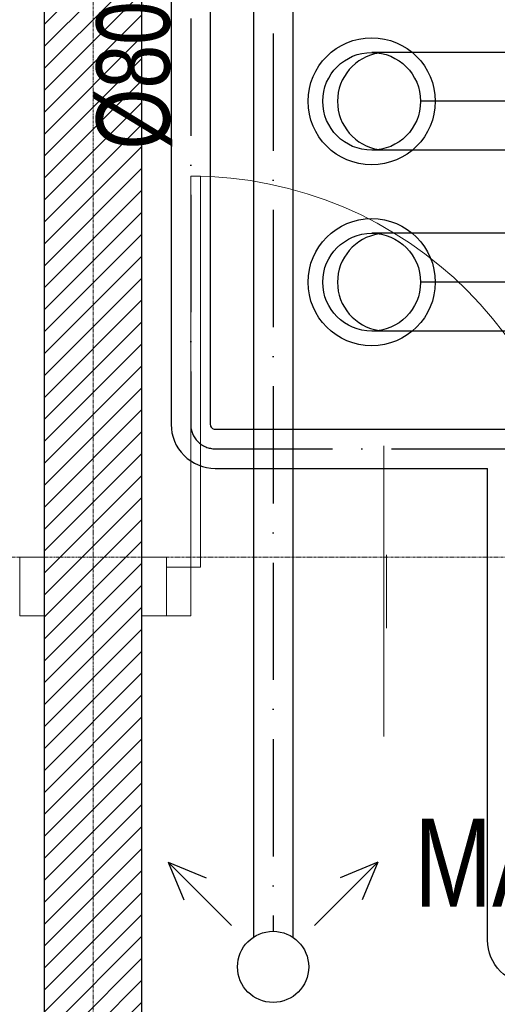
# Model space of a CAD drawing. Header units: millimetres. Extents: x 49908 to 79848, y -11883 to -3092.
# Tile 201 of 222: x 77665 to 77763, y -6518 to -6317. Entities that reach past the tile are written whole.
import ezdxf
from ezdxf.enums import TextEntityAlignment as Align

# ---------------------------------------------------------------- set-up
doc = ezdxf.new("R2010")
doc.units = ezdxf.units.MM
for name, pattern in [('ACAD_ISO10W100', [18, 12, -3, 0, -3]), ('AUSGEZOGEN', [0]), ('DASHDOT', [1, 0.5, -0.25, 0, -0.25])]:
    doc.linetypes.add(name, pattern=pattern)
for name, color, linetype, lineweight in [('A opis', 9, 'Continuous', 13), ('A stolarka', 9, 'Continuous', 9), ('A_HATCH', 9, 'Continuous', 9), ('A_MUROWANE', 9, 'Continuous', 25), ('A_OSIE', 9, 'DASHDOT', 9), ('\x9dciany', 9, 'Continuous', 9)]:
    doc.layers.add(name, color=color, linetype=linetype, lineweight=lineweight)
for name, color, linetype, true_color in [('S_W_Opis', 7, 'Continuous', 0xb000eb), ('S_W_went nawiewna', 7, 'Continuous', 0x129b2b), ('S_W_went wyrzut', 7, 'Continuous', 0xa32900), ('S_W_went wywiewna', 7, 'Continuous', 0xdf5d0c)]:
    doc.layers.add(name, color=color, linetype=linetype, true_color=true_color)
doc.styles.add('Arial CE', font='arial.ttf')
doc.styles.add('ROMANS', font='romanpl.shx', dxfattribs={"bigfont": 'romanbigpl.shx'})

msp = doc.modelspace()

# ---------------------------------------------------------------- hatches: boundary and pattern name
at = {"layer": 'A_HATCH', "transparency": 33554687}
h = msp.add_hatch(dxfattribs=at)
h.set_pattern_fill('ANSI31', color=256, angle=360)
h.set_pattern_definition([(45, (24000, 0), (-2.24506403, 2.24506403), [])])
h.paths.add_polyline_path([(77100.47, -6526.63), (77080.47, -6526.63), (77080.47, -6586.63), (77100.47, -6586.63)])
h.paths.add_polyline_path([(77300.47, -6239.13), (77280.47, -6239.13), (77280.47, -6586.63), (77300.47, -6586.63)])
h.paths.add_polyline_path([(77690.47, -6271.63), (77680.47, -6271.63), (77670.47, -6271.63), (77670.47, -6586.63), (77690.47, -6586.63)])

# ---------------------------------------------------------------- linework, layer by layer
at = {"layer": 'A opis', "ltscale": 0.5}
msp.add_line((77739.94, -6463.33), (77739.94, -6403.83), dxfattribs=at)
at = {"layer": 'A stolarka', "linetype": 'AUSGEZOGEN', "lineweight": 0}
msp.add_line((77740.47, -6426.13), (77740.47, -6441.13), dxfattribs=at)
for points in [[(77700.47, -6428.63), (77702.47, -6428.63), (77702.47, -6348.63), (77700.47, -6348.63)], [(77695.47, -6438.63), (77700.47, -6438.63), (77700.47, -6428.63), (77695.47, -6428.63)]]:
    msp.add_lwpolyline(points, close=True, dxfattribs=at)
msp.add_arc((77700.47, -6428.63), 80, 0, 90, dxfattribs=at)
at = {"layer": 'A_MUROWANE', "ltscale": 0.5}
msp.add_lwpolyline([(77690.47, -6271.63), (77670.47, -6271.63), (77670.47, -6586.63), (77690.47, -6586.63)], close=True, dxfattribs=at)
at = {"layer": 'A_OSIE', "ltscale": 0.3, "transparency": 33554559}
for p, q in [((77680.47, -3898.75), (77680.47, -7144.42)), ((77690.47, -3902.99), (77690.47, -7140.05)), ((78341.81, -6426.63), (75440.85, -6426.63))]:
    msp.add_line(p, q, dxfattribs=at)
at = {"layer": 'S_W_went nawiewna', "color": 1, "linetype": 'ACAD_ISO10W100', "ltscale": 2}
msp.add_line((77717.31, -6247.24), (77717.31, -6503.16), dxfattribs=at)
at = {"layer": 'S_W_went nawiewna', "ltscale": 2}
for p, q in [((77713.31, -6249.65), (77713.31, -6504.36)), ((77721.31, -6249.65), (77721.31, -6504.36)), ((77695.86, -6489), (77699.06, -6496.73)), ((77695.86, -6489), (77703.6, -6492.2)), ((77695.86, -6489), (77708.81, -6501.95)), ((77738.75, -6489), (77725.8, -6501.95)), ((77738.75, -6489), (77731.01, -6492.2)), ((77738.75, -6489), (77735.55, -6496.73))]:
    msp.add_line(p, q, dxfattribs=at)
at = {"layer": 'S_W_went nawiewna'}
msp.add_circle((77717.31, -6510.44), 7.28, dxfattribs=at)
at = {"layer": 'S_W_went wyrzut'}
for p, q in [((77803.9, -6323.33), (77737.47, -6323.33)), ((77803.9, -6343.33), (77737.47, -6343.33)), ((77803.9, -6360.34), (77737.47, -6360.34)), ((77803.9, -6380.34), (77737.47, -6380.34))]:
    msp.add_line(p, q, dxfattribs=at)
at = {"layer": 'S_W_went wyrzut', "color": 1, "linetype": 'ACAD_ISO10W100', "ltscale": 2}
for p, q in [((77803.9, -6333.33), (77747.47, -6333.33)), ((77803.9, -6370.34), (77747.47, -6370.34))]:
    msp.add_line(p, q, dxfattribs=at)
at = {"layer": 'S_W_went wyrzut'}
for centre, radius in [((77737.47, -6333.33), 13), ((77737.47, -6333.33), 10), ((77737.47, -6370.34), 13), ((77737.47, -6370.34), 10)]:
    msp.add_circle(centre, radius, dxfattribs=at)
for centre in [(77740.48, -6333.33), (77740.48, -6370.34)]:
    msp.add_arc(centre, 10, 98.6621, 261.3379, dxfattribs=at)
at = {"layer": 'S_W_went wywiewna', "color": 1, "linetype": 'ACAD_ISO10W100', "ltscale": 2}
msp.add_lwpolyline([(77969.56, -5878.19), (77705.45, -5878.19, 0.414214), (77700.45, -5883.19), (77700.45, -6399.43, 0.414214), (77705.45, -6404.43), (77962.28, -6404.43)], format="xyb", dxfattribs=at)
at = {"layer": 'S_W_went wywiewna', "ltscale": 2}
for points in [[(77696.45, -6220.43), (77696.45, -6399.43, 0.414214), (77705.45, -6408.43), (77761.17, -6408.43)], [(77704.45, -6220.43), (77704.45, -6399.43, 0.414214), (77705.45, -6400.43), (77963.48, -6400.43)], [(77916.82, -6513.99), (77770.17, -6513.99, -0.414214), (77761.17, -6504.99), (77761.17, -6408.43)]]:
    msp.add_lwpolyline(points, format="xyb", dxfattribs=at)
at = {"layer": '\x9dciany'}
for points in [[(77670.47, -6426.63), (77665.47, -6426.63), (77665.47, -6438.63), (77670.47, -6438.63)], [(77690.47, -6426.63), (77695.47, -6426.63), (77695.47, -6438.63), (77690.47, -6438.63)]]:
    msp.add_lwpolyline(points, dxfattribs=at)

# ---------------------------------------------------------------- texts
at = {"layer": 'S_W_Opis', "lineweight": 18, "style": 'ROMANS', "width": 0.8}
msp.add_text('%%C80', height=15, rotation=90, dxfattribs=at).set_placement((77696.15, -6343.18))
at = {"layer": '\x9dciany', "linetype": 'Continuous', "lineweight": 35, "style": 'Arial CE', "width": 0.759239}
msp.add_text('MAGAZYN / CHŁODNIE', height=18, dxfattribs=at).set_placement((77746.2, -6498.14), (77955.18, -6498.14), align=Align.FIT)

doc.saveas('drawing.dxf')
